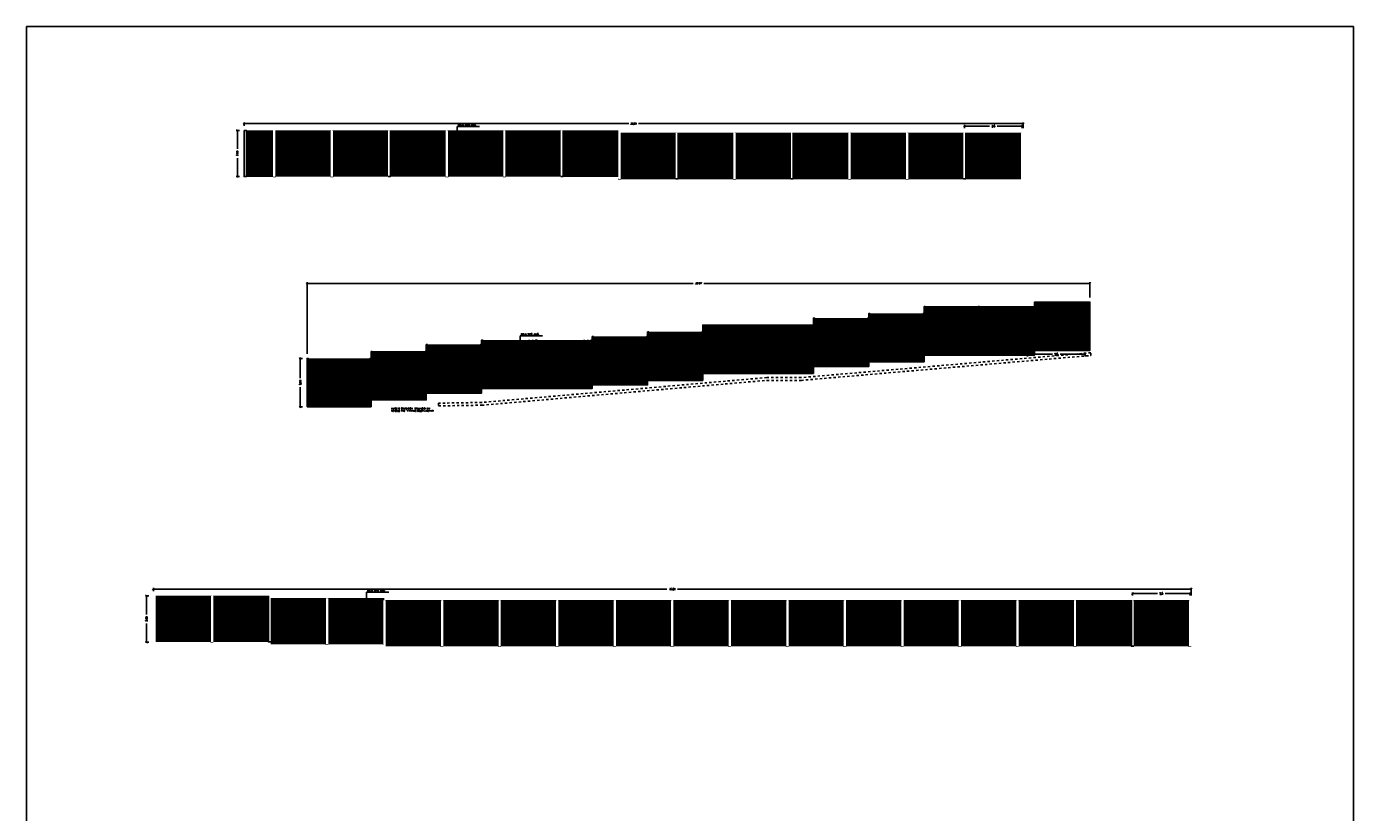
# Model space of a CAD drawing. Header units: millimetres. Extents: x -46 to 202, y -126 to 39.
# Tile 32 of 32: x 144 to 202, y -62 to -27. Entities that reach past the tile are written whole.
import ezdxf

# ---------------------------------------------------------------- set-up
doc = ezdxf.new("R2010")
doc.units = ezdxf.units.MM
doc.header["$LTSCALE"] = 0.01
doc.set_wipeout_variables(frame=1)
doc.linetypes.add('RAYITAS', pattern=[0.375, 0.25, -0.125])
doc.layers.add('0 AUX', color=56, linetype='Continuous', plot=False)
for name, color, linetype in [('00 AC - ABERTURAS ALUMINIO - HATCH', 254, 'Continuous'), ('00 AC - HERRERÍA', 4, 'Continuous'), ('00 AC - SUELO', 1, 'Continuous'), ('A HERRERÍA', 4, 'Continuous'), ('A MURO VISTO', 2, 'Continuous'), ('TEXTOS', 2, 'Continuous'), ('TXT', 3, 'Continuous'), ('TXT COTA', 3, 'Continuous')]:
    doc.layers.add(name, color=color, linetype=linetype)
doc.styles.add('ESC20', font='romans.shx', dxfattribs={"height": 0.03})
doc.styles.add('SaAS simplex', font='simplex.shx', dxfattribs={"width": 0.8})
doc.dimstyles.new('COTAS 75', dxfattribs={"dimscale": 0.01, "dimtxt": 8, "dimasz": 8, "dimexe": 5, "dimexo": 20, "dimgap": 10, "dimtad": 0, "dimzin": 9, "dimdsep": 46, "dimtxsty": 'SaAS simplex', "dimblk": 'OBLIQUE', "dimcen": 0, "dimclrd": 8, "dimclre": 8, "dimclrt": 256, "dimadec": 1, "dimazin": 0, "dimtfac": 1, "dimtmove": 2, "dimatfit": 3, "dimldrblk": 'OBLIQUE', "dimfxl": 10, "dimlwd": -1, "dimlwe": -1, "dimarcsym": 0})
pattern_1 = [(5e-14, (-0.049986, 1.05), (-2e-18, 0.0396875), []), (90, (-0.04999, 1.05), (-0.15875, 4e-18), [])]

# ---------------------------------------------------------------- blocks, each defined once
blk = doc.blocks.new('reja perimetral bajada')
at = {"layer": '00 AC - HERRERÍA'}
h = blk.add_hatch(dxfattribs=at)
h.set_pattern_fill('GRATE', color=253, scale=0.05, angle=90, double=1)
h.set_pattern_definition(pattern_1)
h.paths.add_polyline_path([(26.675, 1.959), (24.375, 1.955), (24.375, 4.048), (26.675, 4.052)])
h = blk.add_hatch(dxfattribs=at)
h.set_pattern_fill('GRATE', color=253, scale=0.05, angle=90, double=1)
h.set_pattern_definition(pattern_1)
h.paths.add_polyline_path([(29.075, 2.259), (26.775, 2.255), (26.775, 4.348), (29.075, 4.352)])
h = blk.add_hatch(dxfattribs=at)
h.set_pattern_fill('GRATE', color=253, scale=0.05, angle=90, double=1)
h.set_pattern_definition(pattern_1)
h.paths.add_polyline_path([(31.525, 2.259), (29.125, 2.255), (29.125, 4.348), (31.525, 4.352)])
h = blk.add_hatch(dxfattribs=at)
h.set_pattern_fill('GRATE', color=253, scale=0.05, angle=90, double=1)
h.set_pattern_definition(pattern_1)
h.paths.add_polyline_path([(33.875, 2.459), (31.575, 2.455), (31.575, 4.548), (33.875, 4.552)])
h = blk.add_hatch(dxfattribs=at)
h.set_pattern_fill('GRATE', color=253, scale=0.05, angle=90, double=1)
h.set_pattern_definition(pattern_1)
h.paths.add_polyline_path([(19.475, 1.459), (17.175, 1.455), (17.175, 3.548), (19.475, 3.552)])
h = blk.add_hatch(dxfattribs=at)
h.set_pattern_fill('GRATE', color=253, scale=0.05, angle=90, double=1)
h.set_pattern_definition(pattern_1)
h.paths.add_polyline_path([(21.875, 1.459), (19.525, 1.455), (19.525, 3.548), (21.875, 3.552)])
h = blk.add_hatch(dxfattribs=at)
h.set_pattern_fill('GRATE', color=253, scale=0.05, angle=90, double=1)
h.set_pattern_definition(pattern_1)
h.paths.add_polyline_path([(24.275, 1.759), (21.975, 1.755), (21.975, 3.848), (24.275, 3.852)])
h = blk.add_hatch(dxfattribs=at)
h.set_pattern_fill('GRATE', color=253, scale=0.05, angle=90, double=1)
h.set_pattern_definition(pattern_1)
h.paths.add_polyline_path([(9.875, 0.809), (7.575, 0.805), (7.575, 2.898), (9.875, 2.902)])
h = blk.add_hatch(dxfattribs=at)
h.set_pattern_fill('GRATE', color=253, scale=0.05, angle=90, double=1)
h.set_pattern_definition(pattern_1)
h.paths.add_polyline_path([(12.275, 0.809), (9.925, 0.805), (9.925, 2.898), (12.275, 2.902)])
h = blk.add_hatch(dxfattribs=at)
h.set_pattern_fill('GRATE', color=253, scale=0.05, angle=90, double=1)
h.set_pattern_definition(pattern_1)
h.paths.add_polyline_path([(14.675, 0.959), (12.375, 0.955), (12.375, 3.048), (14.675, 3.052)])
h = blk.add_hatch(dxfattribs=at)
h.set_pattern_fill('GRATE', color=253, scale=0.05, angle=90, double=1)
h.set_pattern_definition(pattern_1)
h.paths.add_polyline_path([(17.075, 1.159), (14.775, 1.155), (14.775, 3.248), (17.075, 3.252)])
h = blk.add_hatch(dxfattribs=at)
h.set_pattern_fill('GRATE', color=253, scale=0.05, angle=90, double=1)
h.set_pattern_definition(pattern_1)
h.paths.add_polyline_path([(5.075, 0.309), (2.775, 0.305), (2.775, 2.398), (5.075, 2.402)])
h = blk.add_hatch(dxfattribs=at)
h.set_pattern_fill('GRATE', color=253, scale=0.05, angle=90, double=1)
h.set_pattern_definition(pattern_1)
h.paths.add_polyline_path([(7.475, 0.609), (5.175, 0.605), (5.175, 2.698), (7.475, 2.702)])
h = blk.add_hatch(dxfattribs=at)
h.set_pattern_fill('GRATE', color=253, scale=0.05, angle=90, double=1)
h.set_pattern_definition(pattern_1)
h.paths.add_polyline_path([(2.675, 0.009), (0, 0.005), (0, 2.098), (2.675, 2.102)])
at = {"layer": '00 AC - ABERTURAS ALUMINIO - HATCH'}
for points in [[(24.325, 1.95), (24.375, 1.95), (24.375, 4.05), (24.325, 4.05)], [(26.675, 1.95), (26.725, 1.95), (26.725, 4.05), (26.675, 4.05)], [(26.725, 2.25), (26.775, 2.25), (26.775, 4.35), (26.725, 4.35)], [(29.075, 2.25), (29.125, 2.25), (29.125, 4.35), (29.075, 4.35)], [(31.525, 2.45), (31.575, 2.45), (31.575, 4.55), (31.525, 4.55)], [(33.875, 2.45), (33.925, 2.45), (33.925, 4.55), (33.875, 4.55)], [(17.125, 1.45), (17.175, 1.45), (17.175, 3.55), (17.125, 3.55)], [(19.475, 1.45), (19.525, 1.45), (19.525, 3.55), (19.475, 3.55)], [(21.875, 1.45), (21.925, 1.45), (21.925, 3.55), (21.875, 3.55)], [(21.925, 1.75), (21.975, 1.75), (21.975, 3.85), (21.925, 3.85)], [(24.275, 1.75), (24.325, 1.75), (24.325, 3.85), (24.275, 3.85)], [(7.525, 0.8), (7.575, 0.8), (7.575, 2.9), (7.525, 2.9)], [(9.875, 0.8), (9.925, 0.8), (9.925, 2.9), (9.875, 2.9)], [(12.275, 0.8), (12.325, 0.8), (12.325, 2.9), (12.275, 2.9)], [(12.325, 0.95), (12.375, 0.95), (12.375, 3.05), (12.325, 3.05)], [(14.675, 0.95), (14.725, 0.95), (14.725, 3.05), (14.675, 3.05)], [(14.725, 1.15), (14.775, 1.15), (14.775, 3.25), (14.725, 3.25)], [(17.075, 1.15), (17.125, 1.15), (17.125, 3.25), (17.075, 3.25)], [(2.725, 0.3), (2.775, 0.3), (2.775, 2.4), (2.725, 2.4)], [(5.075, 0.3), (5.125, 0.3), (5.125, 2.4), (5.075, 2.4)], [(5.125, 0.6), (5.175, 0.6), (5.175, 2.7), (5.125, 2.7)], [(7.475, 0.6), (7.525, 0.6), (7.525, 2.7), (7.475, 2.7)], [(-0.05, 0), (0, 0), (0, 2.1), (-0.05, 2.1)], [(2.675, 0), (2.725, 0), (2.725, 2.1), (2.675, 2.1)]]:
    blk.add_lwpolyline(points, close=True, dxfattribs=at)
blk.add_lwpolyline([(33.925, 2.45), (31.525, 2.45), (31.525, 2.25), (26.725, 2.25), (26.725, 1.95), (24.325, 1.95), (24.325, 1.75), (21.925, 1.75), (21.925, 1.45), (17.125, 1.45), (17.125, 1.15), (14.725, 1.15), (14.725, 0.95), (12.325, 0.95), (12.325, 0.8), (7.525, 0.8), (7.525, 0.6), (5.125, 0.6), (5.125, 0.3), (2.725, 0.3), (2.725, 0), (-0.05, 0)], dxfattribs=at)
at = {"layer": '00 AC - HERRERÍA', "color": 253}
for p, q in [((31.525, 4.209), (31.525, 2.45)), ((31.575, 4.209), (31.575, 2.45)), ((33.875, 4.209), (33.875, 2.45)), ((33.925, 4.209), (33.925, 2.45)), ((21.925, 3.509), (21.925, 1.75)), ((21.975, 3.509), (21.975, 1.75)), ((24.275, 3.509), (24.275, 1.75)), ((24.325, 3.709), (24.325, 1.95)), ((24.325, 3.509), (24.325, 1.75)), ((24.375, 3.709), (24.375, 1.95)), ((26.675, 3.709), (26.675, 1.95)), ((26.725, 4.009), (26.725, 2.25)), ((26.725, 3.709), (26.725, 1.95)), ((26.775, 4.009), (26.775, 2.25)), ((29.075, 4.009), (29.075, 2.25)), ((29.125, 4.009), (29.125, 2.25)), ((14.725, 2.909), (14.725, 1.15)), ((14.775, 2.909), (14.775, 1.15)), ((17.075, 2.909), (17.075, 1.15)), ((17.125, 3.209), (17.125, 1.45)), ((17.125, 2.909), (17.125, 1.15)), ((17.175, 3.209), (17.175, 1.45)), ((19.475, 3.209), (19.475, 1.45)), ((19.525, 3.209), (19.525, 1.45)), ((5.175, 2.359), (5.125, 2.359)), ((5.125, 2.359), (5.125, 0.6)), ((5.175, 2.359), (5.175, 0.6)), ((7.475, 2.359), (7.475, 0.6)), ((7.525, 2.559), (7.525, 0.8)), ((7.525, 2.359), (7.525, 0.6)), ((7.575, 2.559), (7.575, 0.8)), ((9.875, 2.559), (9.875, 0.8)), ((9.925, 2.559), (9.925, 0.8)), ((12.375, 2.709), (12.325, 2.709)), ((12.325, 2.709), (12.325, 0.95)), ((12.375, 2.709), (12.375, 0.95)), ((14.675, 2.709), (14.675, 0.95)), ((14.725, 2.709), (14.725, 0.95)), ((-0.05, 1.759), (-0.05, 0)), ((0, 1.759), (0, 0)), ((2.675, 1.759), (2.675, 0)), ((2.725, 2.059), (2.725, 0.3)), ((2.725, 1.759), (2.725, 0)), ((2.775, 2.059), (2.775, 0.3)), ((5.125, 2.059), (5.075, 2.059)), ((5.075, 2.059), (5.075, 0.3)), ((5.125, 2.059), (5.125, 0.3))]:
    blk.add_line(p, q, dxfattribs=at)
at = {"layer": '00 AC - SUELO', "linetype": 'RAYITAS'}
blk.add_lwpolyline([(33.965, 2.23), (33.965, 2.35), (21.396, 1.27), (19.896, 1.27), (7.536, 0.19), (5.656, 0.16), (5.658, 0.04), (7.541, 0.07), (19.901, 1.15), (21.401, 1.15)], close=True, dxfattribs=at)
blk = doc.blocks.new('AXIS 2')
at = {"layer": 'A HERRERÍA'}
h = blk.add_hatch(dxfattribs=at)
h.set_pattern_fill('GRATE', color=254, scale=0.05, angle=180)
h.set_pattern_definition([(90, (221.17776, 192.91385), (-0.0396875, 2e-17), []), (180, (221.17776, 192.91385), (-1e-16, -0.15875), [])])
h.paths.add_polyline_path([(368.218, 149.751), (368.218, 148.268), (368.218, 149.721)], flags=16)
h.paths.add_polyline_path([(368.219, 147.806), (368.218, 149.806), (365.822, 149.806), (365.822, 147.806)])
blk.add_lwpolyline([(365.722, 147.806), (365.822, 147.806), (365.822, 149.806)], dxfattribs=at)
at = {"ltscale": 0.001}
blk.add_wipeout([(368.219, 149.806), (368.219, 147.806), (368.319, 147.806), (368.319, 149.806)], dxfattribs=at).dxf.layer = 'A HERRERÍA'
blk = doc.blocks.new('_Oblique')
at = {"layer": 'TXT COTA', "color": 0, "lineweight": -2}
blk.add_line((-0.5, -0.5), (0.5, 0.5), dxfattribs=at)
blk = doc.blocks.new('*D1086')
at = {"layer": 'Defpoints', "color": 0, "transparency": 16777216}
for p in [(184.738, -31.821), (184.738, -32.114), (187.234, -32.114)]:
    blk.add_point(p, dxfattribs=at)
at = {"layer": 'TXT COTA', "color": 8, "transparency": 16777216}
for p, q in [((184.738, -31.914), (184.738, -31.771)), ((184.738, -31.821), (185.819, -31.821)), ((187.234, -31.821), (186.153, -31.821)), ((187.234, -31.914), (187.234, -31.771))]:
    blk.add_line(p, q, dxfattribs=at)
at = {"layer": 'TXT COTA', "color": 8, "transparency": 16777216, "xscale": 0.08, "yscale": 0.08, "zscale": 0.08, "rotation": 180}
blk.add_blockref('_Oblique', (184.738, -31.821), dxfattribs=at)
at = {"layer": 'TXT COTA', "color": 8, "transparency": 16777216, "xscale": 0.08, "yscale": 0.08, "zscale": 0.08}
blk.add_blockref('_Oblique', (187.234, -31.821), dxfattribs=at)
at = {"layer": 'TXT COTA', "transparency": 16777216, "insert": (185.986, -31.821), "char_height": 0.08, "attachment_point": 5, "style": 'SaAS simplex'}
blk.add_mtext('2.5', dxfattribs=at)
blk = doc.blocks.new('*D1087')
at = {"layer": 'Defpoints', "color": 0, "transparency": 16777216}
for p in [(153.473, -32.004), (153.18, -34.014), (153.473, -34.014)]:
    blk.add_point(p, dxfattribs=at)
at = {"layer": 'TXT COTA', "color": 8, "transparency": 16777216}
for p, q in [((153.273, -32.004), (153.13, -32.004)), ((153.18, -32.004), (153.18, -32.812)), ((153.18, -34.014), (153.18, -33.207)), ((153.273, -34.014), (153.13, -34.014))]:
    blk.add_line(p, q, dxfattribs=at)
at = {"layer": 'TXT COTA', "color": 8, "transparency": 16777216, "xscale": 0.08, "yscale": 0.08, "zscale": 0.08}
for p, rotation in [((153.18, -32.004), 90), ((153.18, -34.014), 270)]:
    blk.add_blockref('_Oblique', p, dxfattribs=dict(at, rotation=rotation))
at = {"layer": 'TXT COTA', "transparency": 16777216, "insert": (153.18, -33.009), "char_height": 0.08, "attachment_point": 5, "rotation": 90, "style": 'SaAS simplex'}
blk.add_mtext('2.00', dxfattribs=at)
blk = doc.blocks.new('*D1088')
at = {"layer": 'Defpoints', "color": 0, "transparency": 16777216}
for p in [(153.473, -31.711), (153.473, -32.004), (187.284, -32.114)]:
    blk.add_point(p, dxfattribs=at)
at = {"layer": 'TXT COTA', "color": 8, "transparency": 16777216}
for p, q in [((153.473, -31.804), (153.473, -31.661)), ((187.284, -31.914), (187.284, -31.661)), ((153.473, -31.711), (170.164, -31.711)), ((187.284, -31.711), (170.593, -31.711))]:
    blk.add_line(p, q, dxfattribs=at)
at = {"layer": 'TXT COTA', "color": 8, "transparency": 16777216, "xscale": 0.08, "yscale": 0.08, "zscale": 0.08, "rotation": 180}
blk.add_blockref('_Oblique', (153.473, -31.711), dxfattribs=at)
at = {"layer": 'TXT COTA', "color": 8, "transparency": 16777216, "xscale": 0.08, "yscale": 0.08, "zscale": 0.08}
blk.add_blockref('_Oblique', (187.284, -31.711), dxfattribs=at)
at = {"layer": 'TXT COTA', "transparency": 16777216, "insert": (170.379, -31.711), "char_height": 0.08, "attachment_point": 5, "style": 'SaAS simplex'}
blk.add_mtext('33.81', dxfattribs=at)
blk = doc.blocks.new('*D1089')
at = {"layer": 'Defpoints', "color": 0, "transparency": 16777216}
for p in [(187.468, -41.725), (187.468, -42.018), (189.964, -42.018)]:
    blk.add_point(p, dxfattribs=at)
at = {"layer": 'TXT COTA', "color": 8, "transparency": 16777216}
for p, q in [((187.468, -41.818), (187.468, -41.675)), ((187.468, -41.725), (188.549, -41.725)), ((189.964, -41.725), (188.883, -41.725)), ((189.964, -41.818), (189.964, -41.675))]:
    blk.add_line(p, q, dxfattribs=at)
at = {"layer": 'TXT COTA', "color": 8, "transparency": 16777216, "xscale": 0.08, "yscale": 0.08, "zscale": 0.08, "rotation": 180}
blk.add_blockref('_Oblique', (187.468, -41.725), dxfattribs=at)
at = {"layer": 'TXT COTA', "color": 8, "transparency": 16777216, "xscale": 0.08, "yscale": 0.08, "zscale": 0.08}
blk.add_blockref('_Oblique', (189.964, -41.725), dxfattribs=at)
at = {"layer": 'TXT COTA', "transparency": 16777216, "insert": (188.716, -41.725), "char_height": 0.08, "attachment_point": 5, "style": 'SaAS simplex'}
blk.add_mtext('2.5', dxfattribs=at)
blk = doc.blocks.new('*D1090')
at = {"layer": 'Defpoints', "color": 0, "transparency": 16777216}
for p in [(156.203, -41.908), (155.91, -44.008), (156.203, -44.008)]:
    blk.add_point(p, dxfattribs=at)
at = {"layer": 'TXT COTA', "color": 8, "transparency": 16777216}
for p, q in [((156.003, -41.908), (155.86, -41.908)), ((155.91, -41.908), (155.91, -42.761)), ((155.91, -44.008), (155.91, -43.156)), ((156.003, -44.008), (155.86, -44.008))]:
    blk.add_line(p, q, dxfattribs=at)
at = {"layer": 'TXT COTA', "color": 8, "transparency": 16777216, "xscale": 0.08, "yscale": 0.08, "zscale": 0.08}
for p, rotation in [((155.91, -41.908), 90), ((155.91, -44.008), 270)]:
    blk.add_blockref('_Oblique', p, dxfattribs=dict(at, rotation=rotation))
at = {"layer": 'TXT COTA', "transparency": 16777216, "insert": (155.91, -42.958), "char_height": 0.08, "attachment_point": 5, "rotation": 90, "style": 'SaAS simplex'}
blk.add_mtext('2.00', dxfattribs=at)
blk = doc.blocks.new('*D1091')
at = {"layer": 'Defpoints', "color": 0, "transparency": 16777216}
for p in [(156.203, -38.648), (190.178, -39.458), (156.203, -41.908)]:
    blk.add_point(p, dxfattribs=at)
at = {"layer": 'TXT COTA', "color": 8, "transparency": 16777216}
for p, q in [((156.203, -41.708), (156.203, -38.598)), ((156.203, -38.648), (172.962, -38.648)), ((190.178, -38.648), (173.418, -38.648)), ((190.178, -39.258), (190.178, -38.598))]:
    blk.add_line(p, q, dxfattribs=at)
at = {"layer": 'TXT COTA', "color": 8, "transparency": 16777216, "xscale": 0.08, "yscale": 0.08, "zscale": 0.08, "rotation": 180}
blk.add_blockref('_Oblique', (156.203, -38.648), dxfattribs=at)
at = {"layer": 'TXT COTA', "color": 8, "transparency": 16777216, "xscale": 0.08, "yscale": 0.08, "zscale": 0.08}
blk.add_blockref('_Oblique', (190.178, -38.648), dxfattribs=at)
at = {"layer": 'TXT COTA', "transparency": 16777216, "insert": (173.19, -38.648), "char_height": 0.08, "attachment_point": 5, "style": 'SaAS simplex'}
blk.add_mtext('33.97', dxfattribs=at)
blk = doc.blocks.new('*D1092')
at = {"layer": 'Defpoints', "color": 0, "transparency": 16777216}
for p in [(192.026, -52.113), (192.026, -52.406), (194.523, -52.406)]:
    blk.add_point(p, dxfattribs=at)
at = {"layer": 'TXT COTA', "color": 8, "transparency": 16777216}
for p, q in [((192.026, -52.206), (192.026, -52.063)), ((192.026, -52.113), (193.107, -52.113)), ((194.523, -52.113), (193.441, -52.113)), ((194.523, -52.206), (194.523, -52.063))]:
    blk.add_line(p, q, dxfattribs=at)
at = {"layer": 'TXT COTA', "color": 8, "transparency": 16777216, "xscale": 0.08, "yscale": 0.08, "zscale": 0.08, "rotation": 180}
blk.add_blockref('_Oblique', (192.026, -52.113), dxfattribs=at)
at = {"layer": 'TXT COTA', "color": 8, "transparency": 16777216, "xscale": 0.08, "yscale": 0.08, "zscale": 0.08}
blk.add_blockref('_Oblique', (194.523, -52.113), dxfattribs=at)
at = {"layer": 'TXT COTA', "transparency": 16777216, "insert": (193.274, -52.113), "char_height": 0.08, "attachment_point": 5, "style": 'SaAS simplex'}
blk.add_mtext('2.5', dxfattribs=at)
blk = doc.blocks.new('*D1093')
at = {"layer": 'Defpoints', "color": 0, "transparency": 16777216}
for p in [(149.532, -52.216), (149.239, -54.226), (149.532, -54.226)]:
    blk.add_point(p, dxfattribs=at)
at = {"layer": 'TXT COTA', "color": 8, "transparency": 16777216}
for p, q in [((149.332, -52.216), (149.189, -52.216)), ((149.239, -52.216), (149.239, -53.023)), ((149.239, -54.226), (149.239, -53.418)), ((149.332, -54.226), (149.189, -54.226))]:
    blk.add_line(p, q, dxfattribs=at)
at = {"layer": 'TXT COTA', "color": 8, "transparency": 16777216, "xscale": 0.08, "yscale": 0.08, "zscale": 0.08}
for p, rotation in [((149.239, -52.216), 90), ((149.239, -54.226), 270)]:
    blk.add_blockref('_Oblique', p, dxfattribs=dict(at, rotation=rotation))
at = {"layer": 'TXT COTA', "transparency": 16777216, "insert": (149.239, -53.221), "char_height": 0.08, "attachment_point": 5, "rotation": 90, "style": 'SaAS simplex'}
blk.add_mtext('2.00', dxfattribs=at)
blk = doc.blocks.new('*D1094')
at = {"layer": 'Defpoints', "color": 0, "transparency": 16777216}
for p in [(149.532, -51.923), (149.532, -52.216), (194.573, -52.406)]:
    blk.add_point(p, dxfattribs=at)
at = {"layer": 'TXT COTA', "color": 8, "transparency": 16777216}
for p, q in [((149.532, -52.016), (149.532, -51.873)), ((149.532, -51.923), (171.823, -51.923)), ((194.573, -51.923), (172.282, -51.923)), ((194.573, -52.206), (194.573, -51.873))]:
    blk.add_line(p, q, dxfattribs=at)
at = {"layer": 'TXT COTA', "color": 8, "transparency": 16777216, "xscale": 0.08, "yscale": 0.08, "zscale": 0.08, "rotation": 180}
blk.add_blockref('_Oblique', (149.532, -51.923), dxfattribs=at)
at = {"layer": 'TXT COTA', "color": 8, "transparency": 16777216, "xscale": 0.08, "yscale": 0.08, "zscale": 0.08}
blk.add_blockref('_Oblique', (194.573, -51.923), dxfattribs=at)
at = {"layer": 'TXT COTA', "transparency": 16777216, "insert": (172.053, -51.923), "char_height": 0.08, "attachment_point": 5, "style": 'SaAS simplex'}
blk.add_mtext('45.04', dxfattribs=at)

msp = doc.modelspace()

# ---------------------------------------------------------------- hatches: boundary and pattern name
at = {"layer": 'A HERRERÍA'}
h = msp.add_hatch(dxfattribs=at)
h.set_pattern_fill('GRATE', color=254, scale=0.05, angle=180)
h.set_pattern_definition([(90, (7.68656, 11.093853), (-0.0396875, 5e-17), []), (180, (7.68656, 11.09385), (-2e-16, -0.15875), [])])
h.paths.add_polyline_path([(154.727, -32.069), (154.727, -33.552), (154.727, -32.099)], flags=16)
h.paths.add_polyline_path([(154.727, -34.014), (154.727, -32.014), (153.573, -32.014), (153.573, -34.014)])

# ---------------------------------------------------------------- linework, layer by layer
msp.add_lwpolyline([(153.473, -32.004), (153.573, -32.004), (153.573, -34.014), (153.473, -34.014)], close=True, dxfattribs=at)
at = {"layer": 'TEXTOS'}
for p, q in [((165.449, -41.433), (165.449, -40.928)), ((165.449, -40.928), (166.417, -40.928))]:
    msp.add_line(p, q, dxfattribs=at)

# ---------------------------------------------------------------- block references
at = {"layer": '00 AC - ABERTURAS ALUMINIO - HATCH'}
msp.add_blockref('reja perimetral bajada', (156.253, -44.008), dxfattribs=at)
at = {"layer": 'A MURO VISTO'}
for p in [(-208.498, -181.82), (-201.008, -181.82), (-196.014, -181.92), (-191.021, -181.92), (-183.531, -181.92)]:
    msp.add_blockref('AXIS 2', p, dxfattribs=at)
at = {"layer": 'A MURO VISTO', "xscale": -1}
for p in [(517.851, -202.021), (522.844, -202.121), (560.295, -202.211)]:
    msp.add_blockref('AXIS 2', p, dxfattribs=at)

# ---------------------------------------------------------------- texts
at = {"layer": 'TXT', "ltscale": 0.025, "char_height": 0.0748, "width": 1.58218, "attachment_point": 7, "style": 'ESC20'}
for insert in [(165.484, -40.895), (158.814, -52.018)]:
    msp.add_mtext('REJA TIPO AXIS ', dxfattribs=dict(at, insert=insert))
at = {"layer": 'TXT COTA', "ltscale": 0.025, "insert": (159.864, -44.051), "char_height": 0.0748, "attachment_point": 1, "style": 'ESC20'}
msp.add_mtext_dynamic_manual_height_columns('{\\H0.8x;MURO DE CONTENCIÓN  TERMINACIÓN EN REVOQUE FINO  Y PINTADO COLOR A DEFINIR}', width=2.05415, gutter_width=0.125, heights=[0], dxfattribs=at)

# ---------------------------------------------------------------- dimensions: what is measured, and where the dimension line sits
at = {"layer": 'TXT COTA'}
for base, p1, p2, picture, middle in [((153.18, -34.014), (153.473, -32.004), (153.473, -34.014), '*D1087', (153.18, -33.009)), ((155.91, -44.008), (156.203, -41.908), (156.203, -44.008), '*D1090', (155.91, -42.958))]:
    dim = msp.add_linear_dim(base=base, p1=p1, p2=p2, angle=90, text='2.00', dimstyle='COTAS 75', dxfattribs=at)
    dim.commit()
    dim.dimension.update_dxf_attribs({"geometry": picture, "text_midpoint": middle})
for base, p1, p2, picture, middle in [((156.2031, -38.648), (190.1777, -39.4581), (156.2031, -41.9081), '*D1091', (173.1904, -38.648)), ((187.468, -41.725), (189.964, -42.018), (187.468, -42.018), '*D1089', (188.716, -41.725))]:
    dim = msp.add_linear_dim(base=base, p1=p1, p2=p2, dimstyle='COTAS 75', dxfattribs=at)
    dim.commit()
    dim.dimension.update_dxf_attribs({"geometry": picture, "text_midpoint": middle})

# ---------------------------------------------------------------- next in the draw order: hatches: boundary and pattern name
at = {"layer": 'A HERRERÍA'}
h = msp.add_hatch(dxfattribs=at)
h.set_pattern_fill('GRATE', color=254, scale=0.05, angle=180)
h.set_pattern_definition([(90, (22.666594, 11.093853), (-0.0396875, 2e-17), []), (180, (22.6666, 11.09385), (-1e-16, -0.15875), [])])
h.paths.add_polyline_path([(169.707, -32.069), (169.707, -33.552), (169.707, -32.099)], flags=16)
h.paths.add_polyline_path([(169.707, -34.014), (169.707, -32.014), (167.31, -32.014), (167.311, -34.014)])

# ---------------------------------------------------------------- next in the draw order: linework, layer by layer
msp.add_lwpolyline([(167.211, -34.014), (167.311, -34.014), (167.311, -32.014)], dxfattribs=at)

# ---------------------------------------------------------------- next in the draw order: block references
at = {"layer": 'A MURO VISTO'}
for p in [(-210.995, -181.82), (-203.505, -181.82), (-193.518, -181.92), (-186.028, -181.92), (-181.034, -181.92)]:
    msp.add_blockref('AXIS 2', p, dxfattribs=at)
at = {"layer": 'A MURO VISTO', "xscale": -1}
for p in [(520.348, -202.021), (525.341, -202.121)]:
    msp.add_blockref('AXIS 2', p, dxfattribs=at)

# ---------------------------------------------------------------- next in the draw order: dimensions: what is measured, and where the dimension line sits
at = {"layer": 'TXT COTA'}
dim = msp.add_linear_dim(base=(149.239, -54.226), p1=(149.532, -52.216), p2=(149.532, -54.226), angle=90, text='2.00', dimstyle='COTAS 75', dxfattribs=at)
dim.commit()
dim.dimension.update_dxf_attribs({"geometry": '*D1093', "text_midpoint": (149.239, -53.221)})

# ---------------------------------------------------------------- next in the draw order: wipeouts: each hides what was drawn before it
at = {"ltscale": 0.001}
msp.add_wipeout([(194.573, -52.406), (194.573, -54.406), (194.473, -54.406), (194.473, -52.406)], dxfattribs=at).dxf.layer = 'A HERRERÍA'

# ---------------------------------------------------------------- next in the draw order: linework, layer by layer
at = {"layer": 'TEXTOS'}
for p, q in [((162.719, -32.344), (162.719, -31.84)), ((162.719, -31.84), (163.687, -31.84)), ((158.779, -52.556), (158.779, -52.051)), ((158.779, -52.051), (159.747, -52.051))]:
    msp.add_line(p, q, dxfattribs=at)

# ---------------------------------------------------------------- next in the draw order: block references
at = {"layer": 'A MURO VISTO'}
for p in [(-206.001, -181.82), (-188.524, -181.92)]:
    msp.add_blockref('AXIS 2', p, dxfattribs=at)
at = {"layer": 'A MURO VISTO', "xscale": -1}
msp.add_blockref('AXIS 2', (527.838, -202.211), dxfattribs=at)

# ---------------------------------------------------------------- next in the draw order: texts
at = {"layer": 'TXT', "ltscale": 0.025, "insert": (162.754, -31.807), "char_height": 0.0748, "width": 1.58218, "attachment_point": 7, "style": 'ESC20'}
msp.add_mtext('REJA TIPO AXIS ', dxfattribs=at)

# ---------------------------------------------------------------- next in the draw order: dimensions: what is measured, and where the dimension line sits
at = {"layer": 'TXT COTA'}
dim = msp.add_linear_dim(base=(184.738, -31.821), p1=(187.234, -32.114), p2=(184.738, -32.114), dimstyle='COTAS 75', dxfattribs=at)
dim.commit()
dim.dimension.update_dxf_attribs({"geometry": '*D1086', "text_midpoint": (185.986, -31.821)})

# ---------------------------------------------------------------- next in the draw order: wipeouts: each hides what was drawn before it
msp.add_wipeout([(154.727, -32.004), (154.827, -32.004), (154.827, -34.014), (154.727, -34.014)]).dxf.layer = 'A HERRERÍA'
at = {"ltscale": 0.001}
msp.add_wipeout([(169.707, -32.014), (169.707, -34.114), (169.807, -34.114), (169.807, -32.014)], dxfattribs=at).dxf.layer = 'A HERRERÍA'

# ---------------------------------------------------------------- next in the draw order: block references
at = {"layer": 'A MURO VISTO', "xscale": -1}
msp.add_blockref('AXIS 2', (530.334, -202.211), dxfattribs=at)

# ---------------------------------------------------------------- next in the draw order: dimensions: what is measured, and where the dimension line sits
at = {"layer": 'TXT COTA'}
dim = msp.add_linear_dim(base=(153.473, -31.711), p1=(187.284, -32.114), p2=(153.473, -32.004), dimstyle='COTAS 75', dxfattribs=at)
dim.commit()
dim.dimension.update_dxf_attribs({"geometry": '*D1088', "text_midpoint": (170.379, -31.711)})

# ---------------------------------------------------------------- next in the draw order: block references
at = {"layer": 'A MURO VISTO', "xscale": -1}
msp.add_blockref('AXIS 2', (532.831, -202.211), dxfattribs=at)

# ---------------------------------------------------------------- next in the draw order: block references
msp.add_blockref('AXIS 2', (535.328, -202.211), dxfattribs=at)

# ---------------------------------------------------------------- next in the draw order: block references
msp.add_blockref('AXIS 2', (537.824, -202.211), dxfattribs=at)

# ---------------------------------------------------------------- next in the draw order: block references
msp.add_blockref('AXIS 2', (540.321, -202.211), dxfattribs=at)

# ---------------------------------------------------------------- next in the draw order: block references
msp.add_blockref('AXIS 2', (542.818, -202.211), dxfattribs=at)

# ---------------------------------------------------------------- next in the draw order: block references
msp.add_blockref('AXIS 2', (545.315, -202.211), dxfattribs=at)

# ---------------------------------------------------------------- next in the draw order: block references
msp.add_blockref('AXIS 2', (547.811, -202.211), dxfattribs=at)

# ---------------------------------------------------------------- next in the draw order: block references
msp.add_blockref('AXIS 2', (550.308, -202.211), dxfattribs=at)

# ---------------------------------------------------------------- next in the draw order: block references
msp.add_blockref('AXIS 2', (552.805, -202.211), dxfattribs=at)

# ---------------------------------------------------------------- next in the draw order: block references
msp.add_blockref('AXIS 2', (555.301, -202.211), dxfattribs=at)

# ---------------------------------------------------------------- next in the draw order: block references
msp.add_blockref('AXIS 2', (557.798, -202.211), dxfattribs=at)

# ---------------------------------------------------------------- next in the draw order: linework, layer by layer
at = {"layer": '0 AUX'}
msp.add_lwpolyline([(144.03, -27.497), (201.613, -27.497), (201.613, -79.284), (144.03, -79.284)], close=True, dxfattribs=at)

# ---------------------------------------------------------------- next in the draw order: dimensions: what is measured, and where the dimension line sits
at = {"layer": 'TXT COTA'}
for base, p1, p2, picture, middle in [((149.532, -51.923), (194.573, -52.406), (149.532, -52.216), '*D1094', (172.053, -51.923)), ((192.026, -52.113), (194.523, -52.406), (192.026, -52.406), '*D1092', (193.274, -52.113))]:
    dim = msp.add_linear_dim(base=base, p1=p1, p2=p2, dimstyle='COTAS 75', dxfattribs=at)
    dim.commit()
    dim.dimension.update_dxf_attribs({"geometry": picture, "text_midpoint": middle})

doc.saveas('drawing.dxf')
